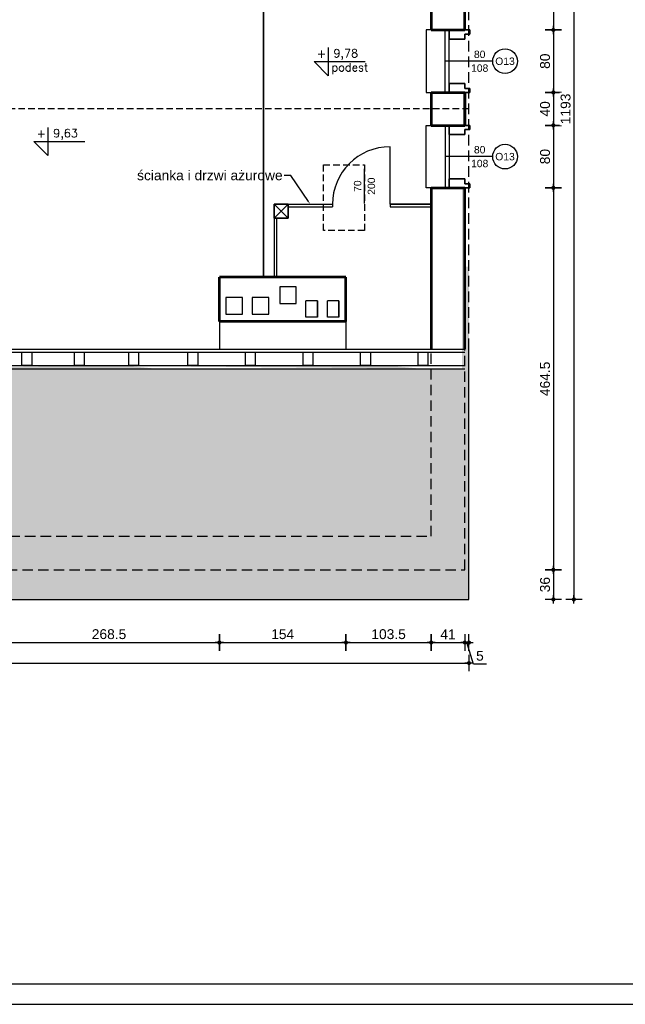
# Model space of a CAD drawing. Header units: millimetres. Extents: x 11979 to 37895, y 18730 to 47884.
# Tile 103 of 256: x 35238 to 35975, y 36047 to 37244. Entities that reach past the tile are written whole.
import ezdxf
from ezdxf import colors
from ezdxf.entities.mleader import LeaderData, LeaderLine
from ezdxf.enums import TextEntityAlignment as Align
from ezdxf.math import Vec2, Vec3

# ---------------------------------------------------------------- set-up
doc = ezdxf.new("R2010")
doc.units = ezdxf.units.MM
doc.linetypes.add('DASHED', pattern=[19.05, 12.7, -6.35])
doc.linetypes.add('egbb03_500', pattern=[1.5, 1, -0.5])
for name, color, linetype in [('- niebieska cienka - izolacja', 120, 'Continuous'), ('-LI-WIDOK', 2, 'Continuous'), ('-MEBLE', 1, 'Continuous'), ('-RAMKA', 2, 'Continuous'), ('-SCIANY-DZIALOWE', 3, 'Continuous'), ('-WYMIAR', 8, 'Continuous'), ('_PROJEKTOWANE', 5, 'Continuous'), ('PROJEKTOWANE', 5, 'Continuous')]:
    doc.layers.add(name, color=color, linetype=linetype)
doc.layers.add('-ŚCIANY DZIAŁOWE', color=3, linetype='Continuous', lineweight=35)
doc.layers.add('-ŚCIANY NOŚNE', color=4, linetype='Continuous', lineweight=53)
doc.styles.add('ARIAL', font='arial.ttf', dxfattribs={"height": 0.5})
doc.styles.add('SIMPLEX', font='simplex')
doc.styles.get("Standard").update_dxf_attribs({"font": 'arial.ttf'})
doc.dimstyles.new('CZA-KROPKA-50', dxfattribs={"dimtxt": 12, "dimasz": 1, "dimexe": 2, "dimexo": 25, "dimgap": 4, "dimtad": 1, "dimdec": 1, "dimrnd": 0.5, "dimzin": 9, "dimdsep": 46, "dimtxsty": 'Standard', "dimblk": 'CZA-KROPKA', "dimblk1": 'CZA-KROPKA', "dimblk2": 'CZA-KROPKA', "dimsah": 1, "dimcen": -20, "dimse1": 1, "dimse2": 1, "dimclrd": 8, "dimclre": 8, "dimclrt": 9, "dimadec": 0, "dimazin": 0, "dimtfac": 1, "dimtdec": 1, "dimtmove": 1, "dimatfit": 3, "dimldrblk": 'CZA-KROPKA', "dimfxl": 1, "dimtolj": 1, "dimtzin": 9, "dimarcsym": 0})

# ---------------------------------------------------------------- blocks, each defined once
blk = doc.blocks.new('CZA-KROPKA')
at = {"layer": '-WYMIAR', "linetype": 'ByBlock'}
for p, q in [((5, 0), (-5, 0)), ((0, 10), (0, -10))]:
    blk.add_line(p, q, dxfattribs=at)
at = {"layer": '-WYMIAR', "linetype": 'ByBlock', "const_width": 2.5}
blk.add_lwpolyline([(-1.25, 0, 1), (1.25, 0, 1)], format="xyb", close=True, dxfattribs=at)
blk = doc.blocks.new('*D2566')
at = {"layer": '-WYMIAR', "color": 8, "lineweight": -2}
blk.add_line((35887, 37695), (35887, 37232.5), dxfattribs=at)
at = {"layer": 'Defpoints', "color": 0}
for p in [(35779.4, 37696), (35779.4, 37231.5), (35887, 37231.5)]:
    blk.add_point(p, dxfattribs=at)
at = {"layer": '-WYMIAR', "color": 8, "lineweight": -2}
for p, rotation in [((35887, 37696), 90), ((35887, 37231.5), 270)]:
    blk.add_blockref('CZA-KROPKA', p, dxfattribs=dict(at, rotation=rotation))
at = {"layer": '-WYMIAR', "color": 9, "insert": (35876.9, 37463.7), "char_height": 12, "attachment_point": 5, "rotation": 90, "bg_fill": 3, "box_fill_scale": 1.1, "bg_fill_color": 257, "bg_fill_transparency": 0}
blk.add_mtext('\\A1;464.5', dxfattribs=at)
blk = doc.blocks.new('*D2567')
at = {"layer": '-WYMIAR', "color": 8, "lineweight": -2}
blk.add_line((35887, 37230.5), (35887, 37156.5), dxfattribs=at)
at = {"layer": 'Defpoints', "color": 0}
for p in [(35779.4, 37231.5), (35779.4, 37155.5), (35887, 37155.5)]:
    blk.add_point(p, dxfattribs=at)
at = {"layer": '-WYMIAR', "color": 8, "lineweight": -2}
for p, rotation in [((35887, 37231.5), 90), ((35887, 37155.5), 270)]:
    blk.add_blockref('CZA-KROPKA', p, dxfattribs=dict(at, rotation=rotation))
at = {"layer": '-WYMIAR', "color": 9, "insert": (35876.9, 37193.5), "char_height": 12, "attachment_point": 5, "rotation": 90, "bg_fill": 3, "box_fill_scale": 1.1, "bg_fill_color": 257, "bg_fill_transparency": 0}
blk.add_mtext('\\A1;80', dxfattribs=at)
blk = doc.blocks.new('*D2568')
at = {"layer": '-WYMIAR', "color": 8, "lineweight": -2}
blk.add_line((35887, 37154.5), (35887, 37116.5), dxfattribs=at)
at = {"layer": 'Defpoints', "color": 0}
for p in [(35779.4, 37155.5), (35779.4, 37115.5), (35887, 37115.5)]:
    blk.add_point(p, dxfattribs=at)
at = {"layer": '-WYMIAR', "color": 8, "lineweight": -2}
for p, rotation in [((35887, 37155.5), 90), ((35887, 37115.5), 270)]:
    blk.add_blockref('CZA-KROPKA', p, dxfattribs=dict(at, rotation=rotation))
at = {"layer": '-WYMIAR', "color": 9, "insert": (35876.9, 37135.5), "char_height": 12, "attachment_point": 5, "rotation": 90, "bg_fill": 3, "box_fill_scale": 1.1, "bg_fill_color": 257, "bg_fill_transparency": 0}
blk.add_mtext('\\A1;40', dxfattribs=at)
blk = doc.blocks.new('*D2569')
at = {"layer": '-WYMIAR', "color": 8, "lineweight": -2}
blk.add_line((35887, 37114.5), (35887, 37040.5), dxfattribs=at)
at = {"layer": 'Defpoints', "color": 0}
for p in [(35779.4, 37115.5), (35779.4, 37039.5), (35887, 37039.5)]:
    blk.add_point(p, dxfattribs=at)
at = {"layer": '-WYMIAR', "color": 8, "lineweight": -2}
for p, rotation in [((35887, 37115.5), 90), ((35887, 37039.5), 270)]:
    blk.add_blockref('CZA-KROPKA', p, dxfattribs=dict(at, rotation=rotation))
at = {"layer": '-WYMIAR', "color": 9, "insert": (35876.9, 37077.5), "char_height": 12, "attachment_point": 5, "rotation": 90, "bg_fill": 3, "box_fill_scale": 1.1, "bg_fill_color": 257, "bg_fill_transparency": 0}
blk.add_mtext('\\A1;80', dxfattribs=at)
blk = doc.blocks.new('*D2570')
at = {"layer": '-WYMIAR', "color": 8, "lineweight": -2}
blk.add_line((35887, 37038.5), (35887, 36576), dxfattribs=at)
at = {"layer": 'Defpoints', "color": 0}
for p in [(35779.4, 37039.5), (35779.4, 36575), (35887, 36575)]:
    blk.add_point(p, dxfattribs=at)
at = {"layer": '-WYMIAR', "color": 8, "lineweight": -2}
for p, rotation in [((35887, 37039.5), 90), ((35887, 36575), 270)]:
    blk.add_blockref('CZA-KROPKA', p, dxfattribs=dict(at, rotation=rotation))
at = {"layer": '-WYMIAR', "color": 9, "insert": (35876.9, 36807.2), "char_height": 12, "attachment_point": 5, "rotation": 90, "bg_fill": 3, "box_fill_scale": 1.1, "bg_fill_color": 257, "bg_fill_transparency": 0}
blk.add_mtext('\\A1;464.5', dxfattribs=at)
blk = doc.blocks.new('*D2571')
at = {"layer": '-WYMIAR', "color": 8, "lineweight": -2}
blk.add_line((35887, 36574), (35887, 36540), dxfattribs=at)
at = {"layer": 'Defpoints', "color": 0}
for p in [(35779.4, 36575), (35784.4, 36539), (35887, 36539)]:
    blk.add_point(p, dxfattribs=at)
at = {"layer": '-WYMIAR', "color": 8, "lineweight": -2}
for p, rotation in [((35887, 36575), 90), ((35887, 36539), 270)]:
    blk.add_blockref('CZA-KROPKA', p, dxfattribs=dict(at, rotation=rotation))
at = {"layer": '-WYMIAR', "color": 9, "insert": (35876.9, 36557), "char_height": 12, "attachment_point": 5, "rotation": 90, "bg_fill": 3, "box_fill_scale": 1.1, "bg_fill_color": 257, "bg_fill_transparency": 0}
blk.add_mtext('\\A1;36', dxfattribs=at)
blk = doc.blocks.new('*D2572')
at = {"layer": '-WYMIAR', "color": 8, "lineweight": -2}
blk.add_line((35912, 37731), (35912, 36540), dxfattribs=at)
at = {"layer": 'Defpoints', "color": 0}
for p in [(35784.4, 37732), (35784.4, 36539), (35912, 36539)]:
    blk.add_point(p, dxfattribs=at)
at = {"layer": '-WYMIAR', "color": 8, "lineweight": -2}
for p, rotation in [((35912, 37732), 90), ((35912, 36539), 270)]:
    blk.add_blockref('CZA-KROPKA', p, dxfattribs=dict(at, rotation=rotation))
at = {"layer": '-WYMIAR', "color": 9, "insert": (35901.9, 37135.5), "char_height": 12, "attachment_point": 5, "rotation": 90, "bg_fill": 3, "box_fill_scale": 1.1, "bg_fill_color": 257, "bg_fill_transparency": 0}
blk.add_mtext('\\A1;1193', dxfattribs=at)
blk = doc.blocks.new('*D2775')
at = {"layer": '-WYMIAR', "color": 8, "lineweight": -2}
blk.add_line((35213.4, 36486.6), (35479.8, 36486.6), dxfattribs=at)
at = {"layer": 'Defpoints', "color": 0}
for p in [(35480.8, 36877), (35212.4, 36843.5), (35480.8, 36486.6)]:
    blk.add_point(p, dxfattribs=at)
at = {"layer": '-WYMIAR', "color": 8, "lineweight": -2, "rotation": 180}
blk.add_blockref('CZA-KROPKA', (35212.4, 36486.6), dxfattribs=at)
at = {"layer": '-WYMIAR', "color": 8, "lineweight": -2}
blk.add_blockref('CZA-KROPKA', (35480.8, 36486.6), dxfattribs=at)
at = {"layer": '-WYMIAR', "color": 9, "insert": (35346.6, 36496.7), "char_height": 12, "attachment_point": 5, "bg_fill": 3, "box_fill_scale": 1.1, "bg_fill_color": 257, "bg_fill_transparency": 0}
blk.add_mtext('\\A1;268.5', dxfattribs=at)
blk = doc.blocks.new('*D2776')
at = {"layer": '-WYMIAR', "color": 8, "lineweight": -2}
blk.add_line((35481.8, 36486.6), (35633.8, 36486.6), dxfattribs=at)
at = {"layer": 'Defpoints', "color": 0}
for p in [(35480.8, 36877), (35634.8, 36877), (35634.8, 36486.6)]:
    blk.add_point(p, dxfattribs=at)
at = {"layer": '-WYMIAR', "color": 8, "lineweight": -2, "rotation": 180}
blk.add_blockref('CZA-KROPKA', (35480.8, 36486.6), dxfattribs=at)
at = {"layer": '-WYMIAR', "color": 8, "lineweight": -2}
blk.add_blockref('CZA-KROPKA', (35634.8, 36486.6), dxfattribs=at)
at = {"layer": '-WYMIAR', "color": 9, "insert": (35557.8, 36496.7), "char_height": 12, "attachment_point": 5, "bg_fill": 3, "box_fill_scale": 1.1, "bg_fill_color": 257, "bg_fill_transparency": 0}
blk.add_mtext('\\A1;154', dxfattribs=at)
blk = doc.blocks.new('*D2777')
at = {"layer": '-WYMIAR', "color": 8, "lineweight": -2}
blk.add_line((35635.8, 36486.6), (35737.4, 36486.6), dxfattribs=at)
at = {"layer": 'Defpoints', "color": 0}
for p in [(35634.8, 36877), (35738.4, 36843.5), (35738.4, 36486.6)]:
    blk.add_point(p, dxfattribs=at)
at = {"layer": '-WYMIAR', "color": 8, "lineweight": -2, "rotation": 180}
blk.add_blockref('CZA-KROPKA', (35634.8, 36486.6), dxfattribs=at)
at = {"layer": '-WYMIAR', "color": 8, "lineweight": -2}
blk.add_blockref('CZA-KROPKA', (35738.4, 36486.6), dxfattribs=at)
at = {"layer": '-WYMIAR', "color": 9, "insert": (35686.6, 36496.7), "char_height": 12, "attachment_point": 5, "bg_fill": 3, "box_fill_scale": 1.1, "bg_fill_color": 257, "bg_fill_transparency": 0}
blk.add_mtext('\\A1;103.5', dxfattribs=at)
blk = doc.blocks.new('*D2778')
at = {"layer": '-WYMIAR', "color": 8, "lineweight": -2}
blk.add_line((35739.4, 36486.6), (35778.4, 36486.6), dxfattribs=at)
at = {"layer": 'Defpoints', "color": 0}
for p in [(35738.4, 36843.5), (35779.4, 36843.5), (35779.4, 36486.6)]:
    blk.add_point(p, dxfattribs=at)
at = {"layer": '-WYMIAR', "color": 8, "lineweight": -2, "rotation": 180}
blk.add_blockref('CZA-KROPKA', (35738.4, 36486.6), dxfattribs=at)
at = {"layer": '-WYMIAR', "color": 8, "lineweight": -2}
blk.add_blockref('CZA-KROPKA', (35779.4, 36486.6), dxfattribs=at)
at = {"layer": '-WYMIAR', "color": 9, "insert": (35758.9, 36496.6), "char_height": 12, "attachment_point": 5, "bg_fill": 3, "box_fill_scale": 1.1, "bg_fill_color": 257, "bg_fill_transparency": 0}
blk.add_mtext('\\A1;41', dxfattribs=at)
blk = doc.blocks.new('*D2779')
at = {"layer": '-WYMIAR', "color": 8, "lineweight": -2}
for p, q in [((35778.4, 36486.6), (35777.4, 36486.6)), ((35779.4, 36486.6), (35784.4, 36486.6)), ((35789.8, 36460.3), (35781.9, 36486.6)), ((35785.4, 36486.6), (35786.4, 36486.6)), ((35805.7, 36460.3), (35789.8, 36460.3))]:
    blk.add_line(p, q, dxfattribs=at)
at = {"layer": 'Defpoints', "color": 0}
for p in [(35779.4, 36843.5), (35784.4, 36843.5), (35784.4, 36486.6)]:
    blk.add_point(p, dxfattribs=at)
at = {"layer": '-WYMIAR', "color": 8, "lineweight": -2}
blk.add_blockref('CZA-KROPKA', (35779.4, 36486.6), dxfattribs=at)
at = {"layer": '-WYMIAR', "color": 8, "lineweight": -2, "rotation": 180}
blk.add_blockref('CZA-KROPKA', (35784.4, 36486.6), dxfattribs=at)
at = {"layer": '-WYMIAR', "color": 9, "insert": (35797.7, 36470.4), "char_height": 12, "attachment_point": 5, "bg_fill": 3, "box_fill_scale": 1.1, "bg_fill_color": 257, "bg_fill_transparency": 0}
blk.add_mtext('\\A1;5', dxfattribs=at)
blk = doc.blocks.new('*D2780')
at = {"layer": '-WYMIAR', "color": 8, "lineweight": -2}
blk.add_line((34075.4, 36461.6), (35783.4, 36461.6), dxfattribs=at)
at = {"layer": 'Defpoints', "color": 0}
for p in [(34074.4, 36843.5), (35784.4, 36843.5), (35784.4, 36461.6)]:
    blk.add_point(p, dxfattribs=at)
at = {"layer": '-WYMIAR', "color": 8, "lineweight": -2, "rotation": 180}
blk.add_blockref('CZA-KROPKA', (34074.4, 36461.6), dxfattribs=at)
at = {"layer": '-WYMIAR', "color": 8, "lineweight": -2}
blk.add_blockref('CZA-KROPKA', (35784.4, 36461.6), dxfattribs=at)
at = {"layer": '-WYMIAR', "color": 9, "insert": (34929.4, 36471.7), "char_height": 12, "attachment_point": 5, "bg_fill": 3, "box_fill_scale": 1.1, "bg_fill_color": 257, "bg_fill_transparency": 0}
blk.add_mtext('\\A1;1710', dxfattribs=at)
blk = doc.blocks.new('fdfdssd')
at = {"layer": '-RAMKA', "color": 2}
blk.add_line((18442, 18341), (21262, 18341), dxfattribs=at)
at = {"layer": '-RAMKA', "color": 8}
blk.add_line((18317, 18316), (21287, 18316), dxfattribs=at)

msp = doc.modelspace()

# ---------------------------------------------------------------- hatches: boundary and pattern name
at = {"layer": '-SCIANY-DZIALOWE', "true_color": 0xaf4318}
h = msp.add_hatch(color=34, dxfattribs=at)
h.dxf.hatch_style = 1
h.paths.add_polyline_path([(34683.51, 37620.55), (34841.51, 37620.55), (34841.51, 37576.55), (34841.51, 37476.55), (34762.51, 37451.49), (34818.72, 37451.49), (35114.42, 37451.49), (35035.42, 37476.55), (35035.42, 37620.55), (35193.42, 37620.55), (35193.42, 37576.55), (35193.42, 37476.55), (35114.42, 37451.49), (35168.55, 37451.49), (35738.37, 37451.49), (35738.37, 37654.99), (34120.37, 37654.99), (34120.37, 37451.49), (34762.51, 37451.49), (34683.51, 37476.55)], flags=16)
h.paths.add_polyline_path([(34841.51, 37620.55), (34819.51, 37620.55), (34683.51, 37620.55), (34762.51, 37536.02)], flags=0)
h.paths.add_polyline_path([(34762.51, 37536.02), (34683.51, 37620.55), (34683.51, 37476.55), (34762.51, 37451.49)], flags=16)
h.paths.add_polyline_path([(34841.51, 37576.55), (34841.51, 37620.55), (34762.51, 37536.02), (34762.51, 37451.49), (34841.51, 37476.55)], flags=0)
h.paths.add_polyline_path([(35035.42, 37620.55), (35035.42, 37476.55), (35114.42, 37451.49), (35114.42, 37536.02)], flags=0)
h.paths.add_polyline_path([(35193.42, 37620.55), (35171.42, 37620.55), (35035.42, 37620.55), (35114.42, 37536.02)], flags=0)
h.paths.add_polyline_path([(35193.42, 37576.55), (35193.42, 37620.55), (35114.42, 37536.02), (35114.42, 37451.49), (35193.42, 37476.55)], flags=0)
h.paths.add_polyline_path([(35779.37, 37695.99), (34079.37, 37695.99), (34079.37, 37451.49), (34120.37, 37451.49), (34120.37, 37654.99), (35738.37, 37654.99), (35738.37, 37451.49), (35779.37, 37451.49)], flags=17)
h.paths.add_polyline_path([(35784.37, 37731.99), (34074.37, 37731.99), (34074.37, 37451.49), (34079.37, 37451.49), (34079.37, 37695.99), (35779.37, 37695.99), (35779.37, 37451.49), (35784.37, 37451.49)])
h.paths.add_polyline_path([(34683.51, 36794.43), (34762.51, 36819.49), (34120.37, 36819.49), (34120.37, 36615.99), (35738.37, 36615.99), (35738.37, 36819.49), (35168.55, 36819.49), (35114.42, 36819.49), (35193.42, 36794.43), (35193.42, 36694.43), (35193.42, 36650.43), (35171.42, 36650.43), (35035.42, 36650.43), (35035.42, 36794.43), (35114.42, 36819.49), (34818.72, 36819.49), (34762.51, 36819.49), (34841.51, 36794.43), (34841.51, 36694.43), (34841.51, 36650.43), (34819.51, 36650.43), (34683.51, 36650.43)], flags=16)
h.paths.add_polyline_path([(35784.37, 36843.49), (35784.37, 36819.49), (35779.37, 36819.49), (35779.37, 36943.49), (35779.37, 36843.49), (35779.37, 36574.99), (34079.37, 36574.99), (34079.17, 36820.26), (34074.17, 36820.26), (34074.37, 36843.49), (34074.37, 36538.99), (35784.37, 36538.99)])
h.paths.add_polyline_path([(35779.37, 36819.49), (35738.37, 36819.49), (35738.37, 36615.99), (34120.37, 36615.99), (34120.37, 36819.49), (34079.37, 36819.49), (34079.37, 36574.99), (35779.37, 36574.99)], flags=17)
h.paths.add_polyline_path([(35193.42, 36794.43), (35114.42, 36819.49), (35114.42, 36734.96), (35193.42, 36650.43), (35193.42, 36694.43)], flags=17)
h.paths.add_polyline_path([(35114.42, 36734.96), (35035.42, 36650.43), (35193.42, 36650.43)], flags=16)
h.paths.add_polyline_path([(35114.42, 36819.49), (35035.42, 36794.43), (35035.42, 36650.43), (35114.42, 36734.96)], flags=17)
h.paths.add_polyline_path([(34762.51, 36819.49), (34683.51, 36794.43), (34683.51, 36650.43), (34762.51, 36734.96)], flags=17)
h.paths.add_polyline_path([(34762.51, 36734.96), (34683.51, 36650.43), (34841.51, 36650.43)], flags=16)
h.paths.add_polyline_path([(34841.51, 36794.43), (34762.51, 36819.49), (34762.51, 36734.96), (34841.51, 36650.43), (34841.51, 36694.43)], flags=17)
at = {"layer": '-WYMIAR'}
h = msp.add_hatch(dxfattribs=at)
h.set_pattern_fill('DACHOWKA', color=256)
h.set_pattern_definition([(0, (478100.68, 37407.676), (0, 45), [9, -6]), (0, (478108.18, 37430.176), (0, 45), [9, -6]), (90, (478097.681, 37410.676), (-15, 9e-16), [19.5, -25.5]), (90, (478105.181, 37433.176), (-15, 9e-16), [19.5, -25.5]), (45, (478109.68, 37407.676), (-22.4999964, 22.4999964), [4.2426, -27.5772]), (45, (478124.68, 37407.676), (-22.4999964, 22.4999964), [4.2426, -27.5772]), (45, (478139.68, 37407.676), (-22.4999964, 22.4999964), [4.2426, -27.5772]), (135, (478100.68, 37407.676), (-22.4999964, -22.4999964), [4.2426, -27.5772]), (135, (478115.68, 37407.676), (-22.4999964, -22.4999964), [4.2426, -27.5772]), (135, (478130.68, 37407.676), (-22.4999964, -22.4999964), [4.2426, -27.5772])])
h.paths.add_polyline_path([(34613.95, 39265.95), (34116.95, 39265.95), (34116.95, 39204.41), (34613.95, 39204.41)])
h.paths.add_polyline_path([(34638.95, 39265.95), (34613.95, 39265.95), (34613.95, 39204.41), (34638.95, 39204.41)])
h.paths.add_polyline_path([(34759.08, 39213.29), (34759.08, 39238.85), (34702.08, 39238.85), (34680.08, 39238.85), (34680.08, 39265.95), (34638.95, 39265.95), (34638.95, 39204.41), (34745.33, 39204.27, -0.0547532), (34746.95, 39207.12, -0.2399327)])
h.paths.add_polyline_path([(35112.28, 39213.29), (35112.52, 39238.85), (35053.99, 39238.85), (35031.99, 39238.85), (35031.99, 39265.95), (34838.08, 39265.95), (34838.08, 39238.85), (34816.08, 39238.85), (34759.08, 39238.85), (34759.08, 39213.29, -0.2127231), (34770.24, 39208.32, -0.0783555), (34772.78, 39204.41), (35098.58, 39204.41, -0.0822669), (35101.28, 39208.5, -0.2086643)])
h.paths.add_polyline_path([(35382.95, 39265.95), (35189.99, 39265.95), (35189.99, 39238.85), (35167.99, 39238.85), (35112.52, 39238.85), (35112.28, 39213.29, -0.2413705), (35124.46, 39207.05, -0.0524551), (35126.01, 39204.33), (35382.95, 39204.41)])
h.paths.add_polyline_path([(35402.35, 39265.95), (35382.95, 39265.95), (35382.95, 39204.41), (35402.35, 39204.41)])
h.paths.add_polyline_path([(34680.08, 36793.77), (34759.08, 36818.82), (34116.95, 36818.82), (34116.95, 36615.32), (35734.95, 36615.32), (35734.95, 36818.82), (35165.13, 36818.82), (35110.99, 36818.82), (35189.99, 36793.77), (35189.99, 36693.77), (35189.99, 36649.77), (35167.99, 36649.77), (35031.99, 36649.77), (35031.99, 36793.77), (35110.99, 36818.82), (34815.3, 36818.82), (34759.08, 36818.82), (34838.08, 36793.77), (34838.08, 36693.77), (34838.08, 36649.77), (34816.08, 36649.77), (34680.08, 36649.77)])
h.paths.add_polyline_path([(35775.95, 36818.82), (35734.95, 36818.82), (35734.95, 36615.32), (34116.95, 36615.32), (34116.95, 36818.82), (34075.95, 36818.82), (34075.95, 36574.32), (35775.95, 36574.32)])
h.paths.add_polyline_path([(35780.95, 36842.82), (35780.95, 37038.82), (35775.95, 37038.82), (35775.95, 36942.82), (35775.95, 36842.82), (35775.95, 36574.32), (34075.95, 36574.32), (34075.95, 37038.82), (34070.95, 37038.82), (34070.95, 36842.82), (34070.95, 36538.32), (35780.95, 36538.32)])

# ---------------------------------------------------------------- linework, layer by layer
at = {"layer": '-LI-WIDOK', "linetype": 'DASHED'}
for p, q in [((35784.37, 36843.49), (35784.37, 37451.49)), ((35779.37, 36574.99), (35779.37, 36843.49)), ((35738.37, 36615.99), (35738.37, 36839.49)), ((34120.37, 36615.99), (35738.37, 36615.99)), ((34079.37, 36574.99), (35779.37, 36574.99))]:
    msp.add_line(p, q, dxfattribs=at)
at = {"layer": '-LI-WIDOK'}
for p, q in [((35554.37, 36918.99), (35554.37, 36898.99)), ((35574.37, 36918.99), (35554.37, 36918.99)), ((35574.37, 36898.99), (35574.37, 36918.99)), ((35488.77, 36905.99), (35488.77, 36885.99)), ((35508.77, 36905.99), (35488.77, 36905.99)), ((35508.77, 36885.99), (35508.77, 36905.99)), ((35520.77, 36905.99), (35520.77, 36885.99)), ((35540.77, 36905.99), (35520.77, 36905.99)), ((35540.77, 36885.99), (35540.77, 36905.99)), ((35586.16, 36882.12), (35586.16, 36902.12)), ((35600.16, 36902.12), (35586.16, 36902.12)), ((35600.16, 36902.12), (35600.16, 36882.12)), ((35600.16, 36882.12), (35600.16, 36902.12)), ((35612.16, 36882.12), (35612.16, 36902.12)), ((35626.16, 36902.12), (35612.16, 36902.12)), ((35626.16, 36902.12), (35626.16, 36882.12)), ((35626.16, 36882.12), (35626.16, 36902.12)), ((35554.37, 36898.99), (35574.37, 36898.99)), ((35488.77, 36885.99), (35508.77, 36885.99)), ((35520.77, 36885.99), (35540.77, 36885.99)), ((35600.16, 36882.12), (35586.16, 36882.12)), ((35626.16, 36882.12), (35612.16, 36882.12)), ((35150.28, 36843.49), (35779.37, 36843.49)), ((35784.37, 36538.99), (35784.37, 36843.49)), ((35082.28, 36839.49), (35779.37, 36839.49)), ((35240.53, 36823.49), (35240.53, 36839.49)), ((35240.53, 36839.49), (35252.53, 36839.49)), ((35252.53, 36839.49), (35252.53, 36823.49)), ((35304.53, 36823.49), (35304.53, 36839.49)), ((35304.53, 36839.49), (35316.53, 36839.49)), ((35316.53, 36839.49), (35316.53, 36823.49)), ((35370.53, 36823.49), (35370.53, 36839.49)), ((35370.53, 36839.49), (35382.53, 36839.49)), ((35382.53, 36839.49), (35382.53, 36823.49)), ((35442.53, 36823.49), (35442.53, 36839.49)), ((35442.53, 36839.49), (35454.53, 36839.49)), ((35454.53, 36839.49), (35454.53, 36823.49)), ((35512.53, 36823.49), (35512.53, 36839.49)), ((35512.53, 36839.49), (35524.53, 36839.49)), ((35524.53, 36839.49), (35524.53, 36823.49)), ((35582.53, 36823.49), (35582.53, 36839.49)), ((35582.53, 36839.49), (35594.53, 36839.49)), ((35594.53, 36839.49), (35594.53, 36823.49)), ((35652.53, 36823.49), (35652.53, 36839.49)), ((35652.53, 36839.49), (35664.53, 36839.49)), ((35664.53, 36839.49), (35664.53, 36823.49)), ((35722.53, 36823.49), (35722.53, 36839.49)), ((35722.53, 36839.49), (35734.53, 36839.49)), ((35734.53, 36839.49), (35734.53, 36823.49)), ((35168.28, 36823.49), (35779.37, 36823.49)), ((35168.55, 36819.49), (35779.37, 36819.49)), ((35252.53, 36823.49), (35240.53, 36823.49)), ((35316.53, 36823.49), (35304.53, 36823.49)), ((35382.53, 36823.49), (35370.53, 36823.49)), ((35454.53, 36823.49), (35442.53, 36823.49)), ((35524.53, 36823.49), (35512.53, 36823.49)), ((35594.53, 36823.49), (35582.53, 36823.49)), ((35664.53, 36823.49), (35652.53, 36823.49)), ((35734.53, 36823.49), (35722.53, 36823.49)), ((34074.37, 36538.99), (35784.37, 36538.99))]:
    msp.add_line(p, q, dxfattribs=at)
at = {"layer": '-MEBLE'}
for p, q in [((35613.14, 37210.16), (35613.14, 37175.88)), ((35596, 37193.02), (35657.99, 37193.02)), ((35596, 37193.02), (35613.14, 37175.88)), ((35272.37, 37112.97), (35272.37, 37078.68)), ((35255.23, 37095.83), (35317.22, 37095.83)), ((35255.23, 37095.83), (35272.37, 37078.68))]:
    msp.add_line(p, q, dxfattribs=at)
at = {"layer": '-WYMIAR', "linetype": 'egbb03_500', "ltscale": 8}
for p, q in [((35784.37, 37135.49), (34074.37, 37135.49)), ((35607.3, 36987.58), (35607.3, 37067.58)), ((35607.3, 37067.58), (35657.3, 37067.58)), ((35657.3, 37067.58), (35657.3, 36987.58)), ((35657.3, 36987.58), (35607.3, 36987.58))]:
    msp.add_line(p, q, dxfattribs=at)
at = {"layer": '-ŚCIANY DZIAŁOWE'}
for p, q in [((35534.37, 37427.49), (35534.37, 36930.99)), ((35760.37, 37220.49), (35760.37, 37231.49)), ((35779.37, 37231.49), (35785.37, 37231.49)), ((35785.37, 37226.49), (35779.37, 37226.49)), ((35779.37, 37226.49), (35779.37, 37220.49)), ((35785.37, 37231.49), (35785.37, 37226.49)), ((35779.37, 37220.49), (35760.37, 37220.49)), ((35779.37, 37166.49), (35760.37, 37166.49)), ((35760.37, 37166.49), (35760.37, 37155.49)), ((35779.37, 37160.49), (35779.37, 37166.49)), ((35785.37, 37160.49), (35779.37, 37160.49)), ((35779.37, 37155.49), (35785.37, 37155.49)), ((35785.37, 37155.49), (35785.37, 37160.49)), ((35760.37, 37104.49), (35760.37, 37115.49)), ((35779.37, 37115.49), (35785.37, 37115.49)), ((35785.37, 37110.49), (35779.37, 37110.49)), ((35779.37, 37110.49), (35779.37, 37104.49)), ((35785.37, 37115.49), (35785.37, 37110.49)), ((35779.37, 37104.49), (35760.37, 37104.49)), ((35779.37, 37050.49), (35760.37, 37050.49)), ((35760.37, 37050.49), (35760.37, 37039.49)), ((35779.37, 37044.49), (35779.37, 37050.49)), ((35785.37, 37044.49), (35779.37, 37044.49)), ((35779.37, 37039.49), (35785.37, 37039.49)), ((35785.37, 37039.49), (35785.37, 37044.49)), ((35547.37, 37002.49), (35547.37, 37019.49)), ((35547.37, 37019.49), (35564.37, 37019.49)), ((35547.37, 37019.49), (35564.37, 37002.49)), ((35547.37, 37002.49), (35564.37, 37019.49)), ((35564.37, 37019.49), (35564.37, 37002.49)), ((35555.87, 37002.49), (35547.37, 37002.49)), ((35564.37, 37002.49), (35547.37, 37002.49))]:
    msp.add_line(p, q, dxfattribs=at)
at = {"layer": '-ŚCIANY NOŚNE'}
for p, q in [((35738.37, 37427.49), (35738.37, 37231.49)), ((35779.37, 37231.49), (35779.37, 37427.49)), ((35738.37, 37231.49), (35779.37, 37231.49)), ((35738.37, 37155.49), (35738.37, 37115.49)), ((35738.37, 37155.49), (35738.37, 37115.49)), ((35738.37, 37155.49), (35779.37, 37155.49)), ((35738.37, 37155.49), (35779.37, 37155.49)), ((35738.37, 37155.49), (35779.37, 37155.49)), ((35779.37, 37115.49), (35779.37, 37155.49)), ((35779.37, 37155.49), (35779.37, 37115.49)), ((35738.37, 37115.49), (35779.37, 37115.49)), ((35738.37, 37115.49), (35779.37, 37115.49)), ((35738.37, 37115.49), (35779.37, 37115.49)), ((35738.37, 37039.49), (35738.37, 36843.49)), ((35738.37, 37039.49), (35779.37, 37039.49)), ((35779.37, 36943.49), (35779.37, 37039.49)), ((35779.37, 36843.49), (35779.37, 36943.49)), ((35634.77, 36930.99), (35480.77, 36930.99)), ((35480.77, 36876.99), (35480.77, 36930.99)), ((35634.77, 36876.99), (35634.77, 36930.99)), ((35634.77, 36876.99), (35480.77, 36876.99))]:
    msp.add_line(p, q, dxfattribs=at)
at = {"layer": '_PROJEKTOWANE'}
for p, q in [((35688.37, 37019.49), (35688.37, 37089.49)), ((35564.37, 37019.49), (35618.37, 37019.49)), ((35564.37, 37016.49), (35618.43, 37016.49)), ((35618.37, 37019.49), (35618.43, 37016.49)), ((35688.37, 37019.49), (35738.37, 37019.49)), ((35738.37, 37019.49), (35688.37, 37019.49)), ((35688.37, 37019.49), (35688.37, 37016.49)), ((35688.37, 37016.49), (35738.37, 37016.49)), ((35547.37, 37002.49), (35547.37, 36930.99)), ((35550.37, 37002.49), (35550.37, 36930.99))]:
    msp.add_line(p, q, dxfattribs=at)
msp.add_arc((35688.37, 37019.49), 70, 90, 180, dxfattribs=at)
at = {"layer": 'PROJEKTOWANE'}
for p, q in [((35738.37, 37231.49), (35732.37, 37231.49)), ((35732.37, 37231.49), (35732.37, 37155.49)), ((35755.37, 37155.49), (35755.37, 37231.49)), ((35760.37, 37166.49), (35760.37, 37220.49)), ((35732.37, 37155.49), (35738.37, 37155.49)), ((35732.37, 37039.49), (35732.37, 37115.49)), ((35732.37, 37115.49), (35738.37, 37115.49)), ((35755.37, 37115.49), (35755.37, 37039.49)), ((35760.37, 37104.49), (35760.37, 37050.49)), ((35657.3, 37020.58), (35657.3, 37062.58)), ((35738.37, 37039.49), (35732.37, 37039.49))]:
    msp.add_line(p, q, dxfattribs=at)

# ---------------------------------------------------------------- texts
at = {"layer": '-LI-WIDOK', "style": 'SIMPLEX'}
for s, p in [('+', (35605.02, 37202.78)), ('9,78', (35634.5, 37201.63)), ('podest', (35639.5, 37184.49)), ('+', (35264.24, 37105.58)), ('9,63', (35293.72, 37104.44))]:
    msp.add_text(s, height=10, dxfattribs=at).set_placement(p, align=Align.MIDDLE)
at = {"layer": 'PROJEKTOWANE', "style": 'ARIAL'}
for s, p in [('70', (35648.9, 37041.58)), ('200', (35665.68, 37041.58))]:
    msp.add_text(s, height=9, rotation=90, dxfattribs=at).set_placement(p, align=Align.MIDDLE_CENTER)

# ---------------------------------------------------------------- leaders
at = {"layer": '- niebieska cienka - izolacja'}
ml = msp.add_multileader_mtext('Standard', dxfattribs=at)
ml.set_content('ścianka i drzwi ażurowe', color=256)
ml.set_leader_properties()
ml.build(insert=Vec2(0, 0))
ctx = ml.context
ctx.base_point, ctx.char_height, ctx.plane_origin = Vec3(35379.92, 37054.66), 12, Vec3(34981.47, 36816.52)
ctx.text_align_type = 2
notes = []
notes.append((ctx, [(0, (1, 1, 0), (35567.73, 37054.66), (-1, 0), 8, [(0, [(35591.37, 37019.49)], 256, [])])]))
ctx.mtext.insert, ctx.mtext.width, ctx.mtext.alignment, ctx.mtext.flow_direction = Vec3(35557.73, 37060.76), 197.3548, 3, 5
for ctx, leaders in notes:
    for number, flags, end, landing, length, lines in leaders:
        leader = LeaderData()
        leader.index, (leader.has_last_leader_line, leader.has_dogleg_vector, leader.attachment_direction) = number, flags
        leader.last_leader_point, leader.dogleg_vector, leader.dogleg_length = Vec3(end), Vec3(landing), length
        for number, points, colour, breaks in lines:
            line = LeaderLine()
            line.index, line.vertices, line.color, line.breaks = number, Vec3.list(points), colors.encode_raw_color(colour), breaks
            leader.lines.append(line)
        ctx.leaders.append(leader)

# ---------------------------------------------------------------- next in the draw order: dimensions: what is measured, and where the dimension line sits
at = {"layer": '-WYMIAR'}
dim = msp.add_linear_dim(base=(35887.02, 37231.49), p1=(35779.37, 37695.99), p2=(35779.37, 37231.49), angle=90, dimstyle='CZA-KROPKA-50', override={"dimfxl": 0, "dimfxlon": 1, "dimtfill": 1}, dxfattribs=at)
dim.commit()
dim.dimension.update_dxf_attribs({"geometry": '*D2566', "text_midpoint": (35876.9, 37463.74)})
dim = msp.add_linear_dim(base=(35480.77, 36486.58), p1=(35212.37, 36843.49), p2=(35480.77, 36876.99), dimstyle='CZA-KROPKA-50', override={"dimfxl": 0, "dimfxlon": 1, "dimtfill": 1}, dxfattribs=at)
dim.commit()
dim.dimension.update_dxf_attribs({"geometry": '*D2775', "text_midpoint": (35346.57, 36496.71)})

# ---------------------------------------------------------------- next in the draw order: dimensions: what is measured, and where the dimension line sits
dim = msp.add_linear_dim(base=(35887.02, 37155.49), p1=(35779.37, 37231.49), p2=(35779.37, 37155.49), angle=90, text='80', dimstyle='CZA-KROPKA-50', override={"dimfxl": 0, "dimfxlon": 1, "dimtfill": 1}, dxfattribs=at)
dim.commit()
dim.dimension.update_dxf_attribs({"geometry": '*D2567', "text_midpoint": (35876.9, 37193.49)})
dim = msp.add_linear_dim(base=(35634.77, 36486.58), p1=(35480.77, 36876.99), p2=(35634.77, 36876.99), dimstyle='CZA-KROPKA-50', override={"dimfxl": 0, "dimfxlon": 1, "dimtfill": 1}, dxfattribs=at)
dim.commit()
dim.dimension.update_dxf_attribs({"geometry": '*D2776', "text_midpoint": (35557.77, 36496.71)})

# ---------------------------------------------------------------- next in the draw order: dimensions: what is measured, and where the dimension line sits
dim = msp.add_linear_dim(base=(35887.02, 37115.49), p1=(35779.37, 37155.49), p2=(35779.37, 37115.49), angle=90, dimstyle='CZA-KROPKA-50', override={"dimfxl": 0, "dimfxlon": 1, "dimtfill": 1}, dxfattribs=at)
dim.commit()
dim.dimension.update_dxf_attribs({"geometry": '*D2568', "text_midpoint": (35876.9, 37135.49)})
dim = msp.add_linear_dim(base=(35738.37, 36486.58), p1=(35634.77, 36876.99), p2=(35738.37, 36843.49), dimstyle='CZA-KROPKA-50', override={"dimfxl": 0, "dimfxlon": 1, "dimtfill": 1}, dxfattribs=at)
dim.commit()
dim.dimension.update_dxf_attribs({"geometry": '*D2777', "text_midpoint": (35686.57, 36496.71)})

# ---------------------------------------------------------------- next in the draw order: dimensions: what is measured, and where the dimension line sits
dim = msp.add_linear_dim(base=(35887.02, 37039.49), p1=(35779.37, 37115.49), p2=(35779.37, 37039.49), angle=90, text='80', dimstyle='CZA-KROPKA-50', override={"dimfxl": 0, "dimfxlon": 1, "dimtfill": 1}, dxfattribs=at)
dim.commit()
dim.dimension.update_dxf_attribs({"geometry": '*D2569', "text_midpoint": (35876.9, 37077.49)})

# ---------------------------------------------------------------- next in the draw order: dimensions: what is measured, and where the dimension line sits
dim = msp.add_linear_dim(base=(35887.02, 36574.99), p1=(35779.37, 37039.49), p2=(35779.37, 36574.99), angle=90, dimstyle='CZA-KROPKA-50', override={"dimfxl": 0, "dimfxlon": 1, "dimtfill": 1}, dxfattribs=at)
dim.commit()
dim.dimension.update_dxf_attribs({"geometry": '*D2570', "text_midpoint": (35876.9, 36807.24)})

# ---------------------------------------------------------------- next in the draw order: dimensions: what is measured, and where the dimension line sits
dim = msp.add_linear_dim(base=(35887.02, 36538.99), p1=(35779.37, 36574.99), p2=(35784.37, 36538.99), angle=90, dimstyle='CZA-KROPKA-50', override={"dimfxl": 0, "dimfxlon": 1, "dimtfill": 1}, dxfattribs=at)
dim.commit()
dim.dimension.update_dxf_attribs({"geometry": '*D2571', "text_midpoint": (35876.89, 36556.99)})

# ---------------------------------------------------------------- next in the draw order: dimensions: what is measured, and where the dimension line sits
dim = msp.add_linear_dim(base=(35912.02, 36538.99), p1=(35784.37, 37731.99), p2=(35784.37, 36538.99), angle=90, dimstyle='CZA-KROPKA-50', override={"dimfxl": 0, "dimfxlon": 1, "dimtfill": 1}, dxfattribs=at)
dim.commit()
dim.dimension.update_dxf_attribs({"geometry": '*D2572', "text_midpoint": (35901.89, 37135.49)})

# ---------------------------------------------------------------- next in the draw order: linework, layer by layer
at = {"layer": 'PROJEKTOWANE'}
for p, q in [((35813.23, 37193.49), (35755.37, 37193.49)), ((35813.23, 37077.49), (35755.37, 37077.49))]:
    msp.add_line(p, q, dxfattribs=at)
for centre in [(35828.23, 37193.49), (35828.23, 37077.49)]:
    msp.add_circle(centre, 15, dxfattribs=at)

# ---------------------------------------------------------------- next in the draw order: texts
at = {"layer": 'PROJEKTOWANE', "style": 'ARIAL'}
for s, p in [('80', (35797.41, 37201.89)), ('108', (35797.41, 37185.11)), ('O13', (35828.23, 37193.49)), ('80', (35797.41, 37085.89)), ('O13', (35828.23, 37077.49)), ('108', (35797.41, 37069.11))]:
    msp.add_text(s, height=9, dxfattribs=at).set_placement(p, align=Align.MIDDLE_CENTER)

# ---------------------------------------------------------------- next in the draw order: dimensions: what is measured, and where the dimension line sits
at = {"layer": '-WYMIAR'}
dim = msp.add_linear_dim(base=(35779.37, 36486.58), p1=(35738.37, 36843.49), p2=(35779.37, 36843.49), dimstyle='CZA-KROPKA-50', override={"dimfxl": 0, "dimfxlon": 1, "dimtfill": 1}, dxfattribs=at)
dim.commit()
dim.dimension.update_dxf_attribs({"geometry": '*D2778', "text_midpoint": (35758.87, 36496.6)})

# ---------------------------------------------------------------- next in the draw order: dimensions: what is measured, and where the dimension line sits
dim = msp.add_linear_dim(base=(35784.37, 36486.58), p1=(35779.37, 36843.49), p2=(35784.37, 36843.49), dimstyle='CZA-KROPKA-50', override={"dimfxl": 0, "dimfxlon": 1, "dimtfill": 1}, dxfattribs=at)
dim.commit()
dim.dimension.update_dxf_attribs({"geometry": '*D2779', "text_midpoint": (35793.76, 36470.37)})

# ---------------------------------------------------------------- next in the draw order: dimensions: what is measured, and where the dimension line sits
dim = msp.add_linear_dim(base=(35784.37, 36461.58), p1=(34074.37, 36843.49), p2=(35784.37, 36843.49), dimstyle='CZA-KROPKA-50', override={"dimfxl": 0, "dimfxlon": 1, "dimtfill": 1}, dxfattribs=at)
dim.commit()
dim.dimension.update_dxf_attribs({"geometry": '*D2780', "text_midpoint": (34929.37, 36471.71)})

# ---------------------------------------------------------------- next in the draw order: hatches: boundary and pattern name
h = msp.add_hatch(dxfattribs=at)
h.set_pattern_fill('DACHOWKA', color=256)
h.set_pattern_definition([(0, (478104.103, 34819.263), (0, 45), [9, -6]), (0, (478111.603, 34841.763), (0, 45), [9, -6]), (90, (478101.103, 34822.263), (-15, 9e-16), [19.5, -25.5]), (90, (478108.603, 34844.763), (-15, 9e-16), [19.5, -25.5]), (45, (478113.103, 34819.263), (-22.4999964, 22.4999964), [4.2426, -27.5772]), (45, (478128.103, 34819.263), (-22.4999964, 22.4999964), [4.2426, -27.5772]), (45, (478143.103, 34819.263), (-22.4999964, 22.4999964), [4.2426, -27.5772]), (135, (478104.103, 34819.263), (-22.4999964, -22.4999964), [4.2426, -27.5772]), (135, (478119.103, 34819.263), (-22.4999964, -22.4999964), [4.2426, -27.5772]), (135, (478134.103, 34819.263), (-22.4999964, -22.4999964), [4.2426, -27.5772])])
h.paths.add_polyline_path([(35727.37, 36819.49), (35405.77, 36819.49), (35363.73, 36823.49), (35685.33, 36823.49)])
h.paths.add_polyline_path([(35779.37, 36819.49), (35738.37, 36819.49), (35316.53, 36823.49), (35134.84, 36819.49, -9.1776774), (35097.44, 36819.49), (34777.78, 36814.65, -10.132326), (34743.61, 36813.5), (34120.37, 36819.49), (34120.37, 36819.49), (34079.37, 36819.49), (34079.37, 36574.99), (35779.37, 36574.99)])
h.paths.add_polyline_path([(35784.37, 36701.54), (35784.37, 36943.49), (35779.37, 36943.49), (35779.37, 36701.54), (35779.37, 36574.99), (34079.37, 36574.99), (34079.37, 36984.49), (34074.37, 36984.49), (34074.37, 36538.99), (35784.37, 36538.99)])
h.paths.add_polyline_path([(35648.19, 36584.6), (35648.19, 36585.12), (35623.46, 36585.12), (35623.46, 36584.6)], flags=16)

# ---------------------------------------------------------------- next in the draw order: linework, layer by layer
at = {"layer": '-LI-WIDOK'}
for p, q in [((35480.77, 36876.99), (35480.77, 36843.49)), ((35634.77, 36876.99), (35634.77, 36843.49))]:
    msp.add_line(p, q, dxfattribs=at)

# ---------------------------------------------------------------- next in the draw order: block references
at = {"layer": '_PROJEKTOWANE'}
msp.add_blockref('fdfdssd', (15424.09, 17730.68), dxfattribs=at)

doc.saveas('drawing.dxf')
